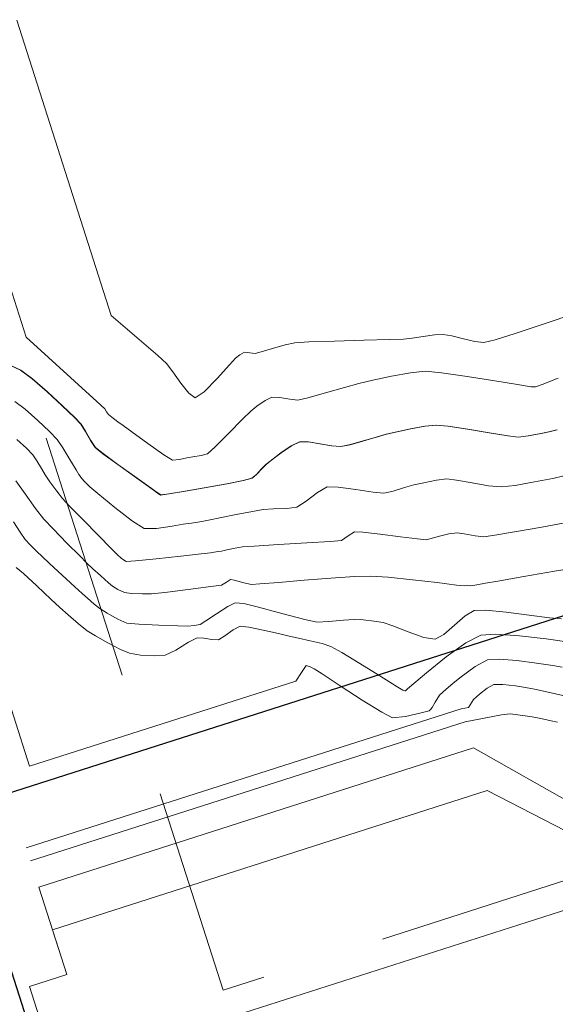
# Model space of a CAD drawing. Header units: metres. Extents: x 1111994 to 1112800, y 1268200 to 1269007.
# Tile 68 of 86: x 1112492 to 1112506, y 1268523 to 1268548. Entities that reach past the tile are written whole.
import ezdxf

# ---------------------------------------------------------------- set-up
doc = ezdxf.new("R2010")
doc.units = ezdxf.units.M
doc.header["$LTSCALE"] = 12.7
doc.header["$MEASUREMENT"] = 0
doc.linetypes.add('DASHED', pattern=[0.75, 0.5, -0.25])
doc.layers.add('Base', color=251, linetype='Continuous')

msp = doc.modelspace()

# ---------------------------------------------------------------- linework, layer by layer
at = {"layer": 'Base', "linetype": 'Continuous', "lineweight": 0}
for p, q in [((1112494.731, 1268540.594), (1112492.322, 1268548.123)), ((1112492.561, 1268540.04), (1112490.615, 1268546.125)), ((1112495.917, 1268539.571), (1112494.731, 1268540.594)), ((1112506.266, 1268540.551), (1112506.05, 1268540.475)), ((1112505.585, 1268540.316), (1112505.025, 1268540.129)), ((1112506.05, 1268540.475), (1112505.585, 1268540.316)), ((1112494.365, 1268538.397), (1112492.561, 1268540.04)), ((1112502.685, 1268540.057), (1112502.4, 1268540.014)), ((1112502.971, 1268540.095), (1112502.685, 1268540.057)), ((1112503.192, 1268540.108), (1112502.971, 1268540.095)), ((1112503.416, 1268540.07), (1112503.192, 1268540.108)), ((1112503.709, 1268539.997), (1112503.416, 1268540.07)), ((1112505.025, 1268540.129), (1112504.522, 1268539.972)), ((1112499.166, 1268539.84), (1112498.842, 1268539.748)), ((1112499.413, 1268539.896), (1112499.166, 1268539.84)), ((1112499.766, 1268539.917), (1112499.413, 1268539.896)), ((1112500.42, 1268539.938), (1112499.766, 1268539.917)), ((1112501.172, 1268539.957), (1112500.42, 1268539.938)), ((1112501.825, 1268539.974), (1112501.172, 1268539.957)), ((1112502.178, 1268539.987), (1112501.825, 1268539.974)), ((1112502.4, 1268540.014), (1112502.178, 1268539.987)), ((1112504.003, 1268539.928), (1112503.709, 1268539.997)), ((1112504.229, 1268539.902), (1112504.003, 1268539.928)), ((1112504.522, 1268539.972), (1112504.229, 1268539.902)), ((1112496.138, 1268539.368), (1112495.917, 1268539.571)), ((1112498.009, 1268539.585), (1112497.899, 1268539.501)), ((1112498.125, 1268539.653), (1112498.009, 1268539.585)), ((1112498.262, 1268539.64), (1112498.125, 1268539.653)), ((1112498.404, 1268539.622), (1112498.262, 1268539.64)), ((1112498.551, 1268539.662), (1112498.404, 1268539.622)), ((1112498.842, 1268539.748), (1112498.551, 1268539.662)), ((1112492.422, 1268539.198), (1112492.035, 1268539.374)), ((1112496.302, 1268539.156), (1112496.138, 1268539.368)), ((1112497.746, 1268539.33), (1112497.434, 1268538.983)), ((1112497.899, 1268539.501), (1112497.746, 1268539.33)), ((1112492.718, 1268538.973), (1112492.422, 1268539.198)), ((1112496.505, 1268538.866), (1112496.302, 1268539.156)), ((1112501.878, 1268539.039), (1112501.401, 1268538.937)), ((1112502.36, 1268539.128), (1112501.878, 1268539.039)), ((1112502.734, 1268539.168), (1112502.36, 1268539.128)), ((1112503.146, 1268539.131), (1112502.734, 1268539.168)), ((1112503.802, 1268539.038), (1112503.146, 1268539.131)), ((1112504.512, 1268538.924), (1112503.802, 1268539.038)), ((1112493.097, 1268538.643), (1112492.718, 1268538.973)), ((1112496.707, 1268538.609), (1112496.505, 1268538.866)), ((1112497.434, 1268538.983), (1112497.097, 1268538.644)), ((1112501.044, 1268538.856), (1112500.675, 1268538.758)), ((1112501.401, 1268538.937), (1112501.044, 1268538.856)), ((1112505.086, 1268538.828), (1112504.512, 1268538.924)), ((1112505.331, 1268538.787), (1112505.086, 1268538.828)), ((1112505.437, 1268538.775), (1112505.331, 1268538.787)), ((1112505.718, 1268538.834), (1112505.543, 1268538.768)), ((1112506.126, 1268538.992), (1112505.718, 1268538.834)), ((1112493.482, 1268538.287), (1112493.097, 1268538.643)), ((1112496.87, 1268538.494), (1112496.707, 1268538.609)), ((1112497.097, 1268538.644), (1112496.87, 1268538.494)), ((1112500.192, 1268538.62), (1112499.747, 1268538.494)), ((1112500.675, 1268538.758), (1112500.192, 1268538.62)), ((1112505.543, 1268538.768), (1112505.437, 1268538.775)), ((1112492.537, 1268538.198), (1112492.277, 1268538.395)), ((1112493.794, 1268537.986), (1112493.482, 1268538.287)), ((1112494.567, 1268538.211), (1112494.365, 1268538.397)), ((1112498.653, 1268538.421), (1112498.447, 1268538.274)), ((1112498.827, 1268538.509), (1112498.653, 1268538.421)), ((1112499.026, 1268538.502), (1112498.827, 1268538.509)), ((1112499.284, 1268538.456), (1112499.026, 1268538.502)), ((1112499.492, 1268538.434), (1112499.284, 1268538.456)), ((1112499.747, 1268538.494), (1112499.492, 1268538.434)), ((1112492.858, 1268537.916), (1112492.537, 1268538.198)), ((1112494.613, 1268538.136), (1112494.567, 1268538.211)), ((1112494.659, 1268538.062), (1112494.613, 1268538.136)), ((1112494.744, 1268537.997), (1112494.659, 1268538.062)), ((1112498.287, 1268538.146), (1112498.081, 1268537.947)), ((1112498.447, 1268538.274), (1112498.287, 1268538.146)), ((1112493.157, 1268537.633), (1112492.858, 1268537.916)), ((1112493.955, 1268537.82), (1112493.794, 1268537.986)), ((1112494.071, 1268537.638), (1112493.955, 1268537.82)), ((1112494.904, 1268537.882), (1112494.744, 1268537.997)), ((1112495.037, 1268537.787), (1112494.904, 1268537.882)), ((1112495.258, 1268537.625), (1112495.037, 1268537.787)), ((1112498.081, 1268537.947), (1112497.731, 1268537.592)), ((1112503.005, 1268537.795), (1112502.725, 1268537.765)), ((1112503.314, 1268537.765), (1112503.005, 1268537.795)), ((1112493.35, 1268537.431), (1112493.157, 1268537.633)), ((1112494.204, 1268537.401), (1112494.071, 1268537.638)), ((1112495.668, 1268537.328), (1112495.258, 1268537.625)), ((1112497.731, 1268537.592), (1112497.382, 1268537.244)), ((1112501.74, 1268537.562), (1112501.482, 1268537.49)), ((1112502.008, 1268537.623), (1112501.74, 1268537.562)), ((1112502.364, 1268537.699), (1112502.008, 1268537.623)), ((1112502.725, 1268537.765), (1112502.364, 1268537.699)), ((1112503.813, 1268537.688), (1112503.314, 1268537.765)), ((1112504.368, 1268537.596), (1112503.813, 1268537.688)), ((1112504.842, 1268537.519), (1112504.368, 1268537.596)), ((1112505.684, 1268537.581), (1112505.363, 1268537.519)), ((1112505.89, 1268537.625), (1112505.684, 1268537.581)), ((1112506.094, 1268537.678), (1112505.89, 1268537.625)), ((1112492.568, 1268537.205), (1112492.326, 1268537.426)), ((1112493.498, 1268537.218), (1112493.35, 1268537.431)), ((1112494.324, 1268537.223), (1112494.204, 1268537.401)), ((1112496.076, 1268537.04), (1112495.668, 1268537.328)), ((1112499.529, 1268537.365), (1112499.32, 1268537.264)), ((1112499.749, 1268537.365), (1112499.529, 1268537.365)), ((1112500.046, 1268537.318), (1112499.749, 1268537.365)), ((1112500.348, 1268537.264), (1112500.046, 1268537.318)), ((1112500.822, 1268537.295), (1112500.58, 1268537.246)), ((1112501.149, 1268537.388), (1112500.822, 1268537.295)), ((1112501.482, 1268537.49), (1112501.149, 1268537.388)), ((1112505.1, 1268537.487), (1112504.842, 1268537.519)), ((1112505.363, 1268537.519), (1112505.1, 1268537.487)), ((1112492.73, 1268537.038), (1112492.568, 1268537.205)), ((1112492.833, 1268536.886), (1112492.73, 1268537.038)), ((1112493.679, 1268536.921), (1112493.498, 1268537.218)), ((1112494.519, 1268537.066), (1112494.324, 1268537.223)), ((1112494.896, 1268536.79), (1112494.519, 1268537.066)), ((1112496.291, 1268536.903), (1112496.076, 1268537.04)), ((1112497.183, 1268537.066), (1112497.021, 1268537.019)), ((1112497.382, 1268537.244), (1112497.183, 1268537.066)), ((1112499.056, 1268537.085), (1112498.816, 1268536.903)), ((1112499.32, 1268537.264), (1112499.056, 1268537.085)), ((1112500.58, 1268537.246), (1112500.348, 1268537.264)), ((1112492.95, 1268536.687), (1112492.833, 1268536.886)), ((1112493.834, 1268536.655), (1112493.679, 1268536.921)), ((1112495.326, 1268536.482), (1112494.896, 1268536.79)), ((1112496.474, 1268536.921), (1112496.291, 1268536.903)), ((1112496.661, 1268536.963), (1112496.474, 1268536.921)), ((1112496.81, 1268536.985), (1112496.661, 1268536.963)), ((1112497.021, 1268537.019), (1112496.81, 1268536.985)), ((1112498.675, 1268536.791), (1112498.564, 1268536.679)), ((1112498.816, 1268536.903), (1112498.675, 1268536.791)), ((1112493.045, 1268536.528), (1112492.95, 1268536.687)), ((1112493.169, 1268536.35), (1112493.045, 1268536.528)), ((1112493.902, 1268536.538), (1112493.834, 1268536.655)), ((1112493.936, 1268536.49), (1112493.902, 1268536.538)), ((1112498.431, 1268536.536), (1112498.314, 1268536.438)), ((1112498.564, 1268536.679), (1112498.431, 1268536.536)), ((1112492.534, 1268536.044), (1112492.3, 1268536.373)), ((1112493.342, 1268536.11), (1112493.169, 1268536.35)), ((1112493.97, 1268536.444), (1112493.936, 1268536.49)), ((1112494.062, 1268536.346), (1112493.97, 1268536.444)), ((1112494.186, 1268536.223), (1112494.062, 1268536.346)), ((1112495.682, 1268536.23), (1112495.326, 1268536.482)), ((1112497.678, 1268536.299), (1112497.243, 1268536.22)), ((1112498.091, 1268536.38), (1112497.678, 1268536.299)), ((1112498.314, 1268536.438), (1112498.091, 1268536.38)), ((1112502.697, 1268536.325), (1112502.445, 1268536.268)), ((1112503.021, 1268536.39), (1112502.697, 1268536.325)), ((1112503.282, 1268536.423), (1112503.021, 1268536.39)), ((1112503.535, 1268536.392), (1112503.282, 1268536.423)), ((1112503.931, 1268536.321), (1112503.535, 1268536.392)), ((1112504.351, 1268536.25), (1112503.931, 1268536.321)), ((1112505.517, 1268536.344), (1112505.025, 1268536.258)), ((1112505.986, 1268536.437), (1112505.517, 1268536.344)), ((1112506.27, 1268536.497), (1112505.986, 1268536.437)), ((1112492.804, 1268535.672), (1112492.534, 1268536.044)), ((1112493.489, 1268535.921), (1112493.342, 1268536.11)), ((1112494.394, 1268536.047), (1112494.186, 1268536.223)), ((1112494.821, 1268535.697), (1112494.394, 1268536.047)), ((1112495.837, 1268536.121), (1112495.682, 1268536.23)), ((1112495.913, 1268536.063), (1112495.837, 1268536.121)), ((1112495.991, 1268536.012), (1112495.913, 1268536.063)), ((1112496.203, 1268536.042), (1112495.991, 1268536.012)), ((1112496.614, 1268536.11), (1112496.203, 1268536.042)), ((1112496.954, 1268536.169), (1112496.614, 1268536.11)), ((1112497.243, 1268536.22), (1112496.954, 1268536.169)), ((1112499.992, 1268536.079), (1112499.699, 1268535.852)), ((1112500.238, 1268536.222), (1112499.992, 1268536.079)), ((1112500.518, 1268536.214), (1112500.238, 1268536.222)), ((1112500.963, 1268536.153), (1112500.518, 1268536.214)), ((1112501.405, 1268536.086), (1112500.963, 1268536.153)), ((1112501.676, 1268536.059), (1112501.405, 1268536.086)), ((1112501.914, 1268536.111), (1112501.676, 1268536.059)), ((1112502.207, 1268536.2), (1112501.914, 1268536.111)), ((1112502.445, 1268536.268), (1112502.207, 1268536.2)), ((1112504.671, 1268536.219), (1112504.351, 1268536.25)), ((1112505.025, 1268536.258), (1112504.671, 1268536.219)), ((1112493.67, 1268535.727), (1112493.489, 1268535.921)), ((1112499.699, 1268535.852), (1112499.462, 1268535.701)), ((1112493.014, 1268535.4), (1112492.804, 1268535.672)), ((1112494.012, 1268535.375), (1112493.67, 1268535.727)), ((1112495.277, 1268535.345), (1112494.821, 1268535.697)), ((1112498.334, 1268535.595), (1112497.915, 1268535.511)), ((1112498.603, 1268535.643), (1112498.334, 1268535.595)), ((1112498.871, 1268535.656), (1112498.603, 1268535.643)), ((1112499.204, 1268535.665), (1112498.871, 1268535.656)), ((1112499.462, 1268535.701), (1112499.204, 1268535.665)), ((1112492.412, 1268535.068), (1112492.24, 1268535.329)), ((1112493.256, 1268535.138), (1112493.014, 1268535.4)), ((1112494.403, 1268534.976), (1112494.012, 1268535.375)), ((1112495.571, 1268535.161), (1112495.277, 1268535.345)), ((1112496.778, 1268535.297), (1112496.565, 1268535.265)), ((1112497.042, 1268535.34), (1112496.778, 1268535.297)), ((1112497.254, 1268535.377), (1112497.042, 1268535.34)), ((1112497.502, 1268535.427), (1112497.254, 1268535.377)), ((1112497.915, 1268535.511), (1112497.502, 1268535.427)), ((1112506.292, 1268535.301), (1112505.711, 1268535.194)), ((1112492.54, 1268534.879), (1112492.412, 1268535.068)), ((1112493.601, 1268534.784), (1112493.256, 1268535.138)), ((1112495.882, 1268535.158), (1112495.571, 1268535.161)), ((1112496.283, 1268535.216), (1112495.882, 1268535.158)), ((1112496.565, 1268535.265), (1112496.283, 1268535.216)), ((1112500.933, 1268535.076), (1112500.769, 1268534.969)), ((1112501.145, 1268535.062), (1112500.933, 1268535.076)), ((1112501.585, 1268535.01), (1112501.145, 1268535.062)), ((1112503.337, 1268535.018), (1112503.134, 1268534.973)), ((1112503.546, 1268535.049), (1112503.337, 1268535.018)), ((1112503.73, 1268535.023), (1112503.546, 1268535.049)), ((1112504.004, 1268534.974), (1112503.73, 1268535.023)), ((1112505.06, 1268535.08), (1112504.509, 1268534.987)), ((1112505.711, 1268535.194), (1112505.06, 1268535.08)), ((1112492.651, 1268529.097), (1112490.822, 1268534.812)), ((1112492.668, 1268534.74), (1112492.54, 1268534.879)), ((1112493.927, 1268534.457), (1112493.601, 1268534.784)), ((1112494.729, 1268534.644), (1112494.403, 1268534.976)), ((1112499.714, 1268534.79), (1112498.994, 1268534.746)), ((1112500.323, 1268534.83), (1112499.714, 1268534.79)), ((1112500.605, 1268534.856), (1112500.323, 1268534.83)), ((1112500.769, 1268534.969), (1112500.605, 1268534.856)), ((1112502.101, 1268534.946), (1112501.585, 1268535.01)), ((1112502.542, 1268534.891), (1112502.101, 1268534.946)), ((1112502.757, 1268534.87), (1112502.542, 1268534.891)), ((1112502.946, 1268534.917), (1112502.757, 1268534.87)), ((1112503.134, 1268534.973), (1112502.946, 1268534.917)), ((1112504.228, 1268534.949), (1112504.004, 1268534.974)), ((1112504.509, 1268534.987), (1112504.228, 1268534.949)), ((1112492.833, 1268534.573), (1112492.668, 1268534.74)), ((1112492.967, 1268534.441), (1112492.833, 1268534.573)), ((1112494.881, 1268534.493), (1112494.729, 1268534.644)), ((1112497.266, 1268534.537), (1112497.028, 1268534.51)), ((1112497.403, 1268534.559), (1112497.266, 1268534.537)), ((1112497.539, 1268534.582), (1112497.403, 1268534.559)), ((1112497.674, 1268534.61), (1112497.539, 1268534.582)), ((1112497.894, 1268534.655), (1112497.674, 1268534.61)), ((1112498.075, 1268534.688), (1112497.894, 1268534.655)), ((1112498.376, 1268534.709), (1112498.075, 1268534.688)), ((1112498.994, 1268534.746), (1112498.376, 1268534.709)), ((1112493.155, 1268534.266), (1112492.967, 1268534.441)), ((1112493.479, 1268533.968), (1112493.155, 1268534.266)), ((1112494.112, 1268534.273), (1112493.927, 1268534.457)), ((1112494.266, 1268534.13), (1112494.112, 1268534.273)), ((1112494.995, 1268534.394), (1112494.881, 1268534.493)), ((1112495.115, 1268534.313), (1112494.995, 1268534.394)), ((1112495.354, 1268534.33), (1112495.115, 1268534.313)), ((1112495.88, 1268534.384), (1112495.354, 1268534.33)), ((1112496.502, 1268534.451), (1112495.88, 1268534.384)), ((1112497.028, 1268534.51), (1112496.502, 1268534.451)), ((1112492.493, 1268534.009), (1112492.312, 1268534.167)), ((1112494.455, 1268533.957), (1112494.266, 1268534.13)), ((1112506.032, 1268534.067), (1112505.248, 1268533.932)), ((1112506.698, 1268534.183), (1112506.032, 1268534.067)), ((1112492.836, 1268533.692), (1112492.493, 1268534.009)), ((1112493.804, 1268533.671), (1112493.479, 1268533.968)), ((1112494.566, 1268533.857), (1112494.455, 1268533.957)), ((1112494.664, 1268533.77), (1112494.566, 1268533.857)), ((1112494.764, 1268533.687), (1112494.664, 1268533.77)), ((1112497.668, 1268533.79), (1112497.545, 1268533.716)), ((1112497.773, 1268533.856), (1112497.668, 1268533.79)), ((1112497.864, 1268533.841), (1112497.773, 1268533.856)), ((1112497.955, 1268533.819), (1112497.864, 1268533.841)), ((1112498.109, 1268533.776), (1112497.955, 1268533.819)), ((1112498.304, 1268533.732), (1112498.109, 1268533.776)), ((1112499.006, 1268533.785), (1112498.519, 1268533.746)), ((1112499.649, 1268533.838), (1112499.006, 1268533.785)), ((1112500.329, 1268533.891), (1112499.649, 1268533.838)), ((1112500.93, 1268533.93), (1112500.329, 1268533.891)), ((1112501.334, 1268533.943), (1112500.93, 1268533.93)), ((1112501.788, 1268533.913), (1112501.334, 1268533.943)), ((1112502.409, 1268533.85), (1112501.788, 1268533.913)), ((1112503.042, 1268533.777), (1112502.409, 1268533.85)), ((1112503.534, 1268533.717), (1112503.042, 1268533.777)), ((1112504.273, 1268533.763), (1112504.05, 1268533.723)), ((1112504.582, 1268533.817), (1112504.273, 1268533.763)), ((1112505.248, 1268533.932), (1112504.582, 1268533.817)), ((1112493.195, 1268533.357), (1112492.836, 1268533.692)), ((1112493.991, 1268533.501), (1112493.804, 1268533.671)), ((1112494.904, 1268533.603), (1112494.764, 1268533.687)), ((1112495.07, 1268533.523), (1112494.904, 1268533.603)), ((1112495.247, 1268533.504), (1112495.07, 1268533.523)), ((1112496.096, 1268533.525), (1112495.759, 1268533.489)), ((1112496.693, 1268533.599), (1112496.096, 1268533.525)), ((1112497.269, 1268533.675), (1112496.693, 1268533.599)), ((1112497.545, 1268533.716), (1112497.269, 1268533.675)), ((1112498.519, 1268533.746), (1112498.304, 1268533.732)), ((1112503.734, 1268533.692), (1112503.534, 1268533.717)), ((1112503.813, 1268533.702), (1112503.734, 1268533.692)), ((1112503.888, 1268533.695), (1112503.813, 1268533.702)), ((1112504.05, 1268533.723), (1112503.888, 1268533.695)), ((1112493.423, 1268533.147), (1112493.195, 1268533.357)), ((1112494.126, 1268533.379), (1112493.991, 1268533.501)), ((1112494.296, 1268533.23), (1112494.126, 1268533.379)), ((1112495.529, 1268533.491), (1112495.247, 1268533.504)), ((1112495.759, 1268533.489), (1112495.529, 1268533.491)), ((1112497.894, 1268533.26), (1112497.7, 1268533.166)), ((1112498.11, 1268533.242), (1112497.894, 1268533.26)), ((1112493.634, 1268532.957), (1112493.423, 1268533.147)), ((1112494.437, 1268533.117), (1112494.296, 1268533.23)), ((1112494.628, 1268532.999), (1112494.437, 1268533.117)), ((1112497.7, 1268533.166), (1112497.415, 1268532.984)), ((1112498.386, 1268533.175), (1112498.11, 1268533.242)), ((1112498.609, 1268533.116), (1112498.386, 1268533.175)), ((1112498.861, 1268533.05), (1112498.609, 1268533.116)), ((1112499.275, 1268532.938), (1112498.861, 1268533.05)), ((1112503.98, 1268533.071), (1112503.754, 1268532.933)), ((1112504.282, 1268533.074), (1112503.98, 1268533.071)), ((1112504.798, 1268533.021), (1112504.282, 1268533.074)), ((1112505.386, 1268532.945), (1112504.798, 1268533.021)), ((1112493.898, 1268532.725), (1112493.634, 1268532.957)), ((1112494.901, 1268532.848), (1112494.628, 1268532.999)), ((1112495.129, 1268532.748), (1112494.901, 1268532.848)), ((1112497.146, 1268532.802), (1112497, 1268532.711)), ((1112497.415, 1268532.984), (1112497.146, 1268532.802)), ((1112499.699, 1268532.829), (1112499.275, 1268532.938)), ((1112499.978, 1268532.773), (1112499.699, 1268532.829)), ((1112500.277, 1268532.783), (1112499.978, 1268532.773)), ((1112500.648, 1268532.819), (1112500.277, 1268532.783)), ((1112500.92, 1268532.839), (1112500.648, 1268532.819)), ((1112501.151, 1268532.825), (1112500.92, 1268532.839)), ((1112501.437, 1268532.795), (1112501.151, 1268532.825)), ((1112501.666, 1268532.761), (1112501.437, 1268532.795)), ((1112501.907, 1268532.674), (1112501.666, 1268532.761)), ((1112503.754, 1268532.933), (1112503.481, 1268532.693)), ((1112505.904, 1268532.878), (1112505.386, 1268532.945)), ((1112506.21, 1268532.852), (1112505.904, 1268532.878)), ((1112494.118, 1268532.55), (1112493.898, 1268532.725)), ((1112494.33, 1268532.419), (1112494.118, 1268532.55)), ((1112495.431, 1268532.717), (1112495.129, 1268532.748)), ((1112495.941, 1268532.691), (1112495.431, 1268532.717)), ((1112496.433, 1268532.675), (1112495.941, 1268532.691)), ((1112496.682, 1268532.67), (1112496.433, 1268532.675)), ((1112496.843, 1268532.683), (1112496.682, 1268532.67)), ((1112497, 1268532.711), (1112496.843, 1268532.683)), ((1112497.842, 1268532.571), (1112497.627, 1268532.417)), ((1112498.021, 1268532.665), (1112497.842, 1268532.571)), ((1112498.239, 1268532.644), (1112498.021, 1268532.665)), ((1112498.607, 1268532.569), (1112498.239, 1268532.644)), ((1112498.993, 1268532.48), (1112498.607, 1268532.569)), ((1112502.297, 1268532.521), (1112501.907, 1268532.674)), ((1112502.702, 1268532.381), (1112502.297, 1268532.521)), ((1112503.481, 1268532.693), (1112503.209, 1268532.459)), ((1112494.647, 1268532.239), (1112494.33, 1268532.419)), ((1112496.704, 1268532.257), (1112496.378, 1268532.058)), ((1112496.923, 1268532.373), (1112496.704, 1268532.257)), ((1112497.088, 1268532.364), (1112496.923, 1268532.373)), ((1112497.298, 1268532.329), (1112497.088, 1268532.364)), ((1112497.462, 1268532.322), (1112497.298, 1268532.329)), ((1112497.627, 1268532.417), (1112497.462, 1268532.322)), ((1112499.27, 1268532.415), (1112498.993, 1268532.48)), ((1112499.504, 1268532.364), (1112499.27, 1268532.415)), ((1112499.806, 1268532.296), (1112499.504, 1268532.364)), ((1112500.105, 1268532.222), (1112499.806, 1268532.296)), ((1112502.987, 1268532.337), (1112502.702, 1268532.381)), ((1112503.209, 1268532.459), (1112502.987, 1268532.337)), ((1112504.153, 1268532.442), (1112503.769, 1268532.243)), ((1112504.539, 1268532.466), (1112504.153, 1268532.442)), ((1112505.136, 1268532.425), (1112504.539, 1268532.466)), ((1112505.82, 1268532.346), (1112505.136, 1268532.425)), ((1112506.466, 1268532.255), (1112505.82, 1268532.346)), ((1112494.969, 1268532.071), (1112494.647, 1268532.239)), ((1112495.194, 1268531.975), (1112494.969, 1268532.071)), ((1112496.378, 1268532.058), (1112496.107, 1268531.929)), ((1112500.33, 1268532.149), (1112500.105, 1268532.222)), ((1112500.606, 1268531.997), (1112500.33, 1268532.149)), ((1112503.769, 1268532.243), (1112503.269, 1268531.883)), ((1112495.474, 1268531.93), (1112495.194, 1268531.975)), ((1112495.829, 1268531.91), (1112495.474, 1268531.93)), ((1112496.107, 1268531.929), (1112495.829, 1268531.91)), ((1112501.071, 1268531.717), (1112500.606, 1268531.997)), ((1112503.269, 1268531.883), (1112502.768, 1268531.48)), ((1112504.32, 1268531.811), (1112504.008, 1268531.643)), ((1112504.619, 1268531.826), (1112504.32, 1268531.811)), ((1112505.074, 1268531.789), (1112504.619, 1268531.826)), ((1112505.57, 1268531.725), (1112505.074, 1268531.789)), ((1112499.704, 1268531.663), (1112499.585, 1268531.49)), ((1112499.804, 1268531.631), (1112499.704, 1268531.663)), ((1112499.907, 1268531.583), (1112499.804, 1268531.631)), ((1112500.107, 1268531.451), (1112499.907, 1268531.583)), ((1112501.582, 1268531.4), (1112501.071, 1268531.717)), ((1112504.008, 1268531.643), (1112503.615, 1268531.349)), ((1112505.992, 1268531.661), (1112505.57, 1268531.725)), ((1112506.222, 1268531.624), (1112505.992, 1268531.661)), ((1112499.439, 1268531.268), (1112492.651, 1268529.097)), ((1112499.585, 1268531.49), (1112499.439, 1268531.268)), ((1112500.567, 1268531.147), (1112500.107, 1268531.451)), ((1112501.995, 1268531.141), (1112501.582, 1268531.4)), ((1112502.768, 1268531.48), (1112502.444, 1268531.205)), ((1112503.615, 1268531.349), (1112503.441, 1268531.205)), ((1112501.126, 1268530.784), (1112500.567, 1268531.147)), ((1112502.165, 1268531.034), (1112501.995, 1268531.141)), ((1112502.187, 1268531.027), (1112502.165, 1268531.034)), ((1112502.219, 1268531.017), (1112502.187, 1268531.027)), ((1112502.226, 1268531.015), (1112502.219, 1268531.017)), ((1112502.233, 1268531.021), (1112502.226, 1268531.015)), ((1112502.285, 1268531.067), (1112502.233, 1268531.021)), ((1112502.444, 1268531.205), (1112502.285, 1268531.067)), ((1112503.268, 1268531.061), (1112503.097, 1268530.906)), ((1112503.441, 1268531.205), (1112503.268, 1268531.061)), ((1112504.316, 1268531.089), (1112504.116, 1268530.935)), ((1112504.487, 1268531.181), (1112504.316, 1268531.089)), ((1112504.714, 1268531.182), (1112504.487, 1268531.181)), ((1112505.035, 1268531.142), (1112504.714, 1268531.182)), ((1112505.294, 1268531.101), (1112505.035, 1268531.142)), ((1112505.523, 1268531.057), (1112505.294, 1268531.101)), ((1112505.873, 1268530.981), (1112505.523, 1268531.057)), ((1112501.625, 1268530.475), (1112501.126, 1268530.784)), ((1112503.097, 1268530.906), (1112502.987, 1268530.729)), ((1112503.968, 1268530.797), (1112503.836, 1268530.594)), ((1112504.116, 1268530.935), (1112503.968, 1268530.797)), ((1112506.241, 1268530.903), (1112505.873, 1268530.981)), ((1112503.649, 1268530.563), (1112492.564, 1268527.016)), ((1112502.837, 1268530.511), (1112502.635, 1268530.455)), ((1112502.875, 1268530.55), (1112502.837, 1268530.511)), ((1112502.913, 1268530.591), (1112502.875, 1268530.55)), ((1112502.987, 1268530.729), (1112502.913, 1268530.591)), ((1112503.836, 1268530.594), (1112503.649, 1268530.563)), ((1112501.904, 1268530.332), (1112501.625, 1268530.475)), ((1112502.23, 1268530.362), (1112501.904, 1268530.332)), ((1112502.635, 1268530.455), (1112502.23, 1268530.362)), ((1112504.676, 1268530.409), (1112503.756, 1268530.23)), ((1112504.903, 1268530.429), (1112504.676, 1268530.409)), ((1112505.219, 1268530.392), (1112504.903, 1268530.429)), ((1112505.458, 1268530.354), (1112505.219, 1268530.392)), ((1112505.679, 1268530.312), (1112505.458, 1268530.354)), ((1112505.947, 1268530.254), (1112505.679, 1268530.312)), ((1112506.104, 1268530.221), (1112505.947, 1268530.254)), ((1112503.756, 1268530.23), (1112492.67, 1268526.683)), ((1112503.969, 1268529.563), (1112492.884, 1268526.016)), ((1112507.177, 1268527.74), (1112503.969, 1268529.563)), ((1112493.233, 1268524.926), (1112504.318, 1268528.473)), ((1112504.318, 1268528.473), (1112511.956, 1268524.538)), ((1112492.884, 1268526.016), (1112493.598, 1268523.783)), ((1112507.766, 1268525.901), (1112494.299, 1268521.592)), ((1112493.598, 1268523.783), (1112493.233, 1268524.926)), ((1112493.598, 1268523.783), (1112492.646, 1268523.478)), ((1112492.646, 1268523.478), (1112493.598, 1268523.783)), ((1112492.646, 1268523.478), (1112494.611, 1268517.335)), ((1112494.753, 1268516.908), (1112492.646, 1268523.478))]:
    msp.add_line(p, q, dxfattribs=at)
at = {"layer": 'Base', "linetype": 'Continuous', "flags": 128}
msp.add_lwpolyline([(1112510.956, 1268527.686), (1112508.998, 1268533.809), (1112491.856, 1268528.326), (1112485.601, 1268547.88), (1112527.244, 1268561.2), (1112533.498, 1268541.646), (1112535.457, 1268535.523), (1112510.98, 1268527.61)], dxfattribs=at)
at = {"layer": 'Base', "linetype": 'DASHED', "lineweight": 0, "flags": 128}
msp.add_lwpolyline([(1112554.936, 1268485.826), (1112545.158, 1268480.583), (1112533.084, 1268474.037), (1112521.01, 1268467.491), (1112501.852, 1268457.065), (1112475.717, 1268442.888), (1112483.238, 1268420.719), (1112413.831, 1268496.222), (1112460.499, 1268511.475), (1112455.233, 1268527.934), (1112492.324, 1268539.801), (1112497.586, 1268523.383), (1112516.953, 1268529.616), (1112520.019, 1268519.812), (1112541.138, 1268523.247), (1112542.567, 1268524.498)], dxfattribs=at)
at = {"layer": 'Base', "linetype": 'Continuous', "lineweight": 0, "flags": 128}
msp.add_lwpolyline([(1112506.101, 1268537.678), (1112505.898, 1268537.625), (1112505.691, 1268537.581), (1112505.37, 1268537.52), (1112505.108, 1268537.488), (1112504.849, 1268537.52), (1112504.375, 1268537.597), (1112503.821, 1268537.689), (1112503.321, 1268537.766), (1112503.012, 1268537.796), (1112502.732, 1268537.766), (1112502.372, 1268537.7), (1112502.016, 1268537.624), (1112501.748, 1268537.563), (1112501.489, 1268537.491), (1112501.157, 1268537.39), (1112500.83, 1268537.296), (1112500.588, 1268537.247), (1112500.356, 1268537.266), (1112500.054, 1268537.319), (1112499.756, 1268537.367), (1112499.536, 1268537.366), (1112499.327, 1268537.265), (1112499.064, 1268537.087), (1112498.823, 1268536.905), (1112498.682, 1268536.793), (1112498.571, 1268536.681), (1112498.438, 1268536.538), (1112498.321, 1268536.439), (1112498.099, 1268536.382), (1112497.685, 1268536.301), (1112497.25, 1268536.222), (1112496.961, 1268536.171), (1112496.621, 1268536.112), (1112496.21, 1268536.044), (1112495.998, 1268536.014), (1112495.92, 1268536.065), (1112495.844, 1268536.122), (1112495.689, 1268536.231), (1112495.333, 1268536.484), (1112494.903, 1268536.792), (1112494.526, 1268537.068), (1112494.331, 1268537.225), (1112494.211, 1268537.403), (1112494.079, 1268537.639), (1112493.962, 1268537.822), (1112493.801, 1268537.988), (1112493.49, 1268538.289), (1112493.105, 1268538.645), (1112492.725, 1268538.975), (1112492.429, 1268539.2), (1112492.043, 1268539.376)], dxfattribs=at)
at = {"layer": 'Base', "linetype": 'Continuous', "flags": 128}
msp.add_lwpolyline([(1112461.053, 1268525.657), (1112461.339, 1268525.748), (1112461.705, 1268524.605), (1112468.562, 1268526.799), (1112470.025, 1268522.227), (1112473.168, 1268523.232), (1112471.705, 1268527.804), (1112478.849, 1268530.089), (1112480.311, 1268525.517), (1112483.454, 1268526.523), (1112481.992, 1268531.094), (1112488.85, 1268533.288), (1112488.484, 1268534.431), (1112488.77, 1268534.522), (1112494.345, 1268517.092), (1112466.628, 1268508.227), (1112462.516, 1268521.085)], close=True, dxfattribs=at)

doc.saveas('drawing.dxf')
